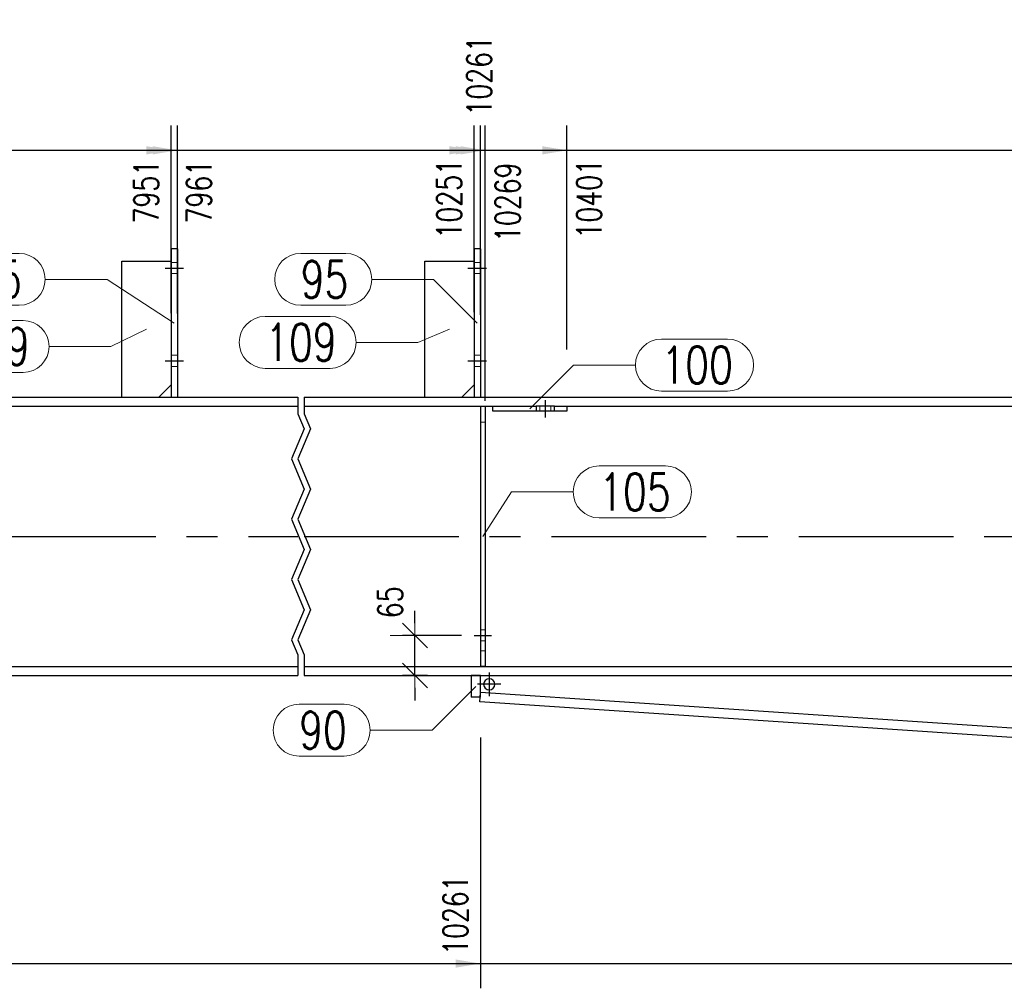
# Model space of a CAD drawing. Header units: millimetres. Extents: x 3528 to 4122, y 12044 to 12491.
# Tile 13 of 58: x 3677 to 3756, y 12249 to 12327. Entities that reach past the tile are written whole.
import ezdxf

# ---------------------------------------------------------------- set-up
doc = ezdxf.new("R2010")
doc.units = ezdxf.units.MM
doc.header["$LTSCALE"] = 10
doc.linetypes.add('HIDDEN', pattern=[0.375, 0.25, -0.125])
doc.linetypes.add('MITTE', pattern=[2, 1.25, -0.25, 0.25, -0.25])
doc.layers.get('Defpoints').update_dxf_attribs({"color": 1})
for name, color, linetype, lineweight in [('PS_DIM', 4, 'Continuous', 13), ('PS_Hidden', 2, 'HIDDEN', 9), ('PS_Pos', 1, 'Continuous', 15), ('PS_SOLID', 7, 'Continuous', 30)]:
    doc.layers.add(name, color=color, linetype=linetype, lineweight=lineweight)
doc.layers.add('PS_MID', color=5, linetype='MITTE')
doc.layers.add('PS_SHAPE', color=3, linetype='Continuous')
doc.styles.add('simplex', font='simplex.shx', dxfattribs={"width": 0.75})
doc.dimstyles.new('1_20_GŁ_DS1-LS20', dxfattribs={"dimtxt": 2, "dimasz": 2, "dimexe": 2, "dimexo": 5, "dimgap": 1, "dimtad": 1, "dimjust": 4, "dimdec": 0, "dimlfac": 20, "dimtxsty": 'simplex', "dimblk1": 'NONE', "dimsah": 1, "dimcen": 2, "dimclrd": 256, "dimclre": 256, "dimclrt": 4, "dimadec": 1, "dimazin": 0, "dimtfac": 1, "dimtdec": 0, "dimtmove": 2, "dimatfit": 3, "dimfxl": 1, "dimarcsym": 0})
doc.dimstyles.new('1_20_PRZ', dxfattribs={"dimtxt": 2, "dimasz": 1, "dimexe": 2, "dimexo": 5, "dimgap": 1, "dimtad": 1, "dimdec": 0, "dimlfac": 20, "dimtxsty": 'simplex', "dimblk": 'dimznak', "dimcen": 2, "dimse1": 1, "dimse2": 1, "dimclrd": 256, "dimclrt": 4, "dimadec": 1, "dimazin": 0, "dimtfac": 1, "dimtdec": 0, "dimtix": 1, "dimtmove": 2, "dimatfit": 3, "dimldrblk": 'dim-grot', "dimfxl": 1, "dimarcsym": 0})
doc.dimstyles.new('1_20_SC', dxfattribs={"dimtxt": 2, "dimasz": 1, "dimexe": 1, "dimexo": 1, "dimgap": 1, "dimtad": 1, "dimdec": 0, "dimlfac": 20, "dimtxsty": 'simplex', "dimblk": 'dimznak', "dimcen": 2, "dimclrd": 256, "dimclre": 256, "dimclrt": 4, "dimadec": 1, "dimazin": 0, "dimtfac": 1, "dimtdec": 0, "dimtix": 1, "dimtmove": 2, "dimatfit": 3, "dimldrblk": 'dim-grot', "dimfxl": 1, "dimarcsym": 0})

# ---------------------------------------------------------------- blocks, each defined once
blk = doc.blocks.new('*D56')
at = {"layer": 'Defpoints', "color": 0, "transparency": 16777216}
for p in [(3689.081, 12316.872), (3689.081, 12298.709), (3585.581, 12274.408)]:
    blk.add_point(p, dxfattribs=at)
at = {"layer": 'PS_DIM', "lineweight": -2, "transparency": 16777216}
for p, q in [((3585.581, 12279.408), (3585.581, 12318.872)), ((3689.081, 12303.709), (3689.081, 12318.872)), ((3585.581, 12316.872), (3687.081, 12316.872))]:
    blk.add_line(p, q, dxfattribs=at)
at = {"layer": 'PS_DIM', "transparency": 16777216}
blk.add_solid([(3687.081, 12317.205), (3687.081, 12316.539), (3689.081, 12316.872)], dxfattribs=at)
at = {"layer": 'PS_DIM', "color": 4, "transparency": 16777216, "insert": (3687.061, 12313.531), "char_height": 2, "attachment_point": 5, "rotation": 90, "style": 'simplex'}
blk.add_mtext('7951', dxfattribs=at)
blk = doc.blocks.new('_None')
blk = doc.blocks.new('*D57')
at = {"layer": 'Defpoints', "color": 0, "transparency": 16777216}
for p in [(3689.581, 12316.872), (3689.581, 12298.674), (3585.581, 12274.408)]:
    blk.add_point(p, dxfattribs=at)
at = {"layer": 'PS_DIM', "lineweight": -2, "transparency": 16777216}
for p, q in [((3585.581, 12279.408), (3585.581, 12318.872)), ((3689.581, 12303.674), (3689.581, 12318.872)), ((3585.581, 12316.872), (3687.581, 12316.872))]:
    blk.add_line(p, q, dxfattribs=at)
at = {"layer": 'PS_DIM', "transparency": 16777216}
blk.add_solid([(3687.581, 12317.205), (3687.581, 12316.539), (3689.581, 12316.872)], dxfattribs=at)
at = {"layer": 'PS_DIM', "color": 4, "transparency": 16777216, "insert": (3691.332, 12313.531), "char_height": 2, "attachment_point": 5, "rotation": 90, "style": 'simplex'}
blk.add_mtext('7961', dxfattribs=at)
blk = doc.blocks.new('*D58')
at = {"layer": 'Defpoints', "color": 0, "transparency": 16777216}
for p in [(3713.581, 12316.872), (3713.581, 12298.782), (3585.581, 12274.408)]:
    blk.add_point(p, dxfattribs=at)
at = {"layer": 'PS_DIM', "lineweight": -2, "transparency": 16777216}
for p, q in [((3585.581, 12279.408), (3585.581, 12318.872)), ((3713.581, 12303.782), (3713.581, 12318.872)), ((3585.581, 12316.872), (3711.581, 12316.872))]:
    blk.add_line(p, q, dxfattribs=at)
at = {"layer": 'PS_DIM', "transparency": 16777216}
blk.add_solid([(3711.581, 12317.205), (3711.581, 12316.539), (3713.581, 12316.872)], dxfattribs=at)
at = {"layer": 'PS_DIM', "color": 4, "transparency": 16777216, "insert": (3711.561, 12312.959), "char_height": 2, "attachment_point": 5, "rotation": 90, "style": 'simplex'}
blk.add_mtext('10251', dxfattribs=at)
blk = doc.blocks.new('*D59')
at = {"layer": 'Defpoints', "color": 0, "transparency": 16777216}
for p in [(3714.081, 12316.872), (3714.081, 12298.578), (3585.581, 12274.408)]:
    blk.add_point(p, dxfattribs=at)
at = {"layer": 'PS_DIM', "lineweight": -2, "transparency": 16777216}
for p, q in [((3585.581, 12279.408), (3585.581, 12318.872)), ((3714.081, 12303.578), (3714.081, 12318.872)), ((3585.581, 12316.872), (3712.081, 12316.872))]:
    blk.add_line(p, q, dxfattribs=at)
at = {"layer": 'PS_DIM', "transparency": 16777216}
blk.add_solid([(3712.081, 12317.205), (3712.081, 12316.539), (3714.081, 12316.872)], dxfattribs=at)
at = {"layer": 'PS_DIM', "color": 4, "transparency": 16777216, "insert": (3713.991, 12322.894), "char_height": 2, "attachment_point": 5, "rotation": 90, "style": 'simplex'}
blk.add_mtext('10261', dxfattribs=at)
blk = doc.blocks.new('*D60')
at = {"layer": 'Defpoints', "color": 0, "transparency": 16777216}
for p in [(3714.481, 12316.872), (3714.481, 12291.632), (3585.581, 12274.408)]:
    blk.add_point(p, dxfattribs=at)
at = {"layer": 'PS_DIM', "lineweight": -2, "transparency": 16777216}
for p, q in [((3585.581, 12279.408), (3585.581, 12318.872)), ((3714.481, 12296.632), (3714.481, 12318.872)), ((3585.581, 12316.872), (3712.481, 12316.872))]:
    blk.add_line(p, q, dxfattribs=at)
at = {"layer": 'PS_DIM', "transparency": 16777216}
blk.add_solid([(3712.481, 12317.205), (3712.481, 12316.539), (3714.481, 12316.872)], dxfattribs=at)
at = {"layer": 'PS_DIM', "color": 4, "transparency": 16777216, "insert": (3716.287, 12312.674), "char_height": 2, "attachment_point": 5, "rotation": 90, "style": 'simplex'}
blk.add_mtext('10269', dxfattribs=at)
blk = doc.blocks.new('*D61')
at = {"layer": 'Defpoints', "color": 0, "transparency": 16777216}
for p in [(3721.081, 12316.872), (3721.081, 12295.778), (3585.581, 12274.408)]:
    blk.add_point(p, dxfattribs=at)
at = {"layer": 'PS_DIM', "lineweight": -2, "transparency": 16777216}
for p, q in [((3585.581, 12279.408), (3585.581, 12318.872)), ((3721.081, 12300.778), (3721.081, 12318.872)), ((3585.581, 12316.872), (3719.081, 12316.872))]:
    blk.add_line(p, q, dxfattribs=at)
at = {"layer": 'PS_DIM', "transparency": 16777216}
blk.add_solid([(3719.081, 12317.205), (3719.081, 12316.539), (3721.081, 12316.872)], dxfattribs=at)
at = {"layer": 'PS_DIM', "color": 4, "transparency": 16777216, "insert": (3722.871, 12312.959), "char_height": 2, "attachment_point": 5, "rotation": 90, "style": 'simplex'}
blk.add_mtext('10401', dxfattribs=at)
blk = doc.blocks.new('*D62')
at = {"layer": 'Defpoints', "color": 0, "transparency": 16777216}
for p in [(3828.581, 12316.872), (3828.581, 12298.819), (3585.581, 12274.408)]:
    blk.add_point(p, dxfattribs=at)
at = {"layer": 'PS_DIM', "lineweight": -2, "transparency": 16777216}
for p, q in [((3585.581, 12279.408), (3585.581, 12318.872)), ((3828.581, 12303.819), (3828.581, 12318.872)), ((3585.581, 12316.872), (3826.581, 12316.872))]:
    blk.add_line(p, q, dxfattribs=at)
at = {"layer": 'PS_DIM', "transparency": 16777216}
blk.add_solid([(3826.581, 12317.205), (3826.581, 12316.539), (3828.581, 12316.872)], dxfattribs=at)
at = {"layer": 'PS_DIM', "color": 4, "transparency": 16777216, "insert": (3826.561, 12312.959), "char_height": 2, "attachment_point": 5, "rotation": 90, "style": 'simplex'}
blk.add_mtext('12551', dxfattribs=at)
blk = doc.blocks.new('*D63')
at = {"layer": 'Defpoints', "color": 0, "transparency": 16777216}
for p in [(3829.081, 12316.872), (3829.081, 12298.83), (3585.581, 12274.408)]:
    blk.add_point(p, dxfattribs=at)
at = {"layer": 'PS_DIM', "lineweight": -2, "transparency": 16777216}
for p, q in [((3585.581, 12279.408), (3585.581, 12318.872)), ((3829.081, 12303.83), (3829.081, 12318.872)), ((3585.581, 12316.872), (3827.081, 12316.872))]:
    blk.add_line(p, q, dxfattribs=at)
at = {"layer": 'PS_DIM', "transparency": 16777216}
blk.add_solid([(3827.081, 12317.205), (3827.081, 12316.539), (3829.081, 12316.872)], dxfattribs=at)
at = {"layer": 'PS_DIM', "color": 4, "transparency": 16777216, "insert": (3830.815, 12312.959), "char_height": 2, "attachment_point": 5, "rotation": 90, "style": 'simplex'}
blk.add_mtext('12561', dxfattribs=at)
blk = doc.blocks.new('*D64')
at = {"layer": 'Defpoints', "color": 0, "transparency": 16777216}
for p in [(3937.319, 12316.872), (3937.319, 12295.778), (3585.581, 12274.408)]:
    blk.add_point(p, dxfattribs=at)
at = {"layer": 'PS_DIM', "lineweight": -2, "transparency": 16777216}
for p, q in [((3585.581, 12279.408), (3585.581, 12318.872)), ((3937.319, 12300.778), (3937.319, 12318.872)), ((3585.581, 12316.872), (3935.319, 12316.872))]:
    blk.add_line(p, q, dxfattribs=at)
at = {"layer": 'PS_DIM', "transparency": 16777216}
blk.add_solid([(3935.319, 12317.205), (3935.319, 12316.539), (3937.319, 12316.872)], dxfattribs=at)
at = {"layer": 'PS_DIM', "color": 4, "transparency": 16777216, "insert": (3935.299, 12312.638), "char_height": 2, "attachment_point": 5, "rotation": 90, "style": 'simplex'}
blk.add_mtext('14725', dxfattribs=at)
blk = doc.blocks.new('*D65')
at = {"layer": 'Defpoints', "color": 0, "transparency": 16777216}
for p in [(3937.719, 12316.872), (3937.719, 12296.908), (3585.581, 12274.408)]:
    blk.add_point(p, dxfattribs=at)
at = {"layer": 'PS_DIM', "lineweight": -2, "transparency": 16777216}
for p, q in [((3585.581, 12279.408), (3585.581, 12318.872)), ((3937.719, 12301.908), (3937.719, 12318.872)), ((3585.581, 12316.872), (3935.719, 12316.872))]:
    blk.add_line(p, q, dxfattribs=at)
at = {"layer": 'PS_DIM', "transparency": 16777216}
blk.add_solid([(3935.719, 12317.205), (3935.719, 12316.539), (3937.719, 12316.872)], dxfattribs=at)
at = {"layer": 'PS_DIM', "color": 4, "transparency": 16777216, "insert": (3939.327, 12312.638), "char_height": 2, "attachment_point": 5, "rotation": 90, "style": 'simplex'}
blk.add_mtext('14733', dxfattribs=at)
blk = doc.blocks.new('*D66')
at = {"layer": 'Defpoints', "color": 0, "transparency": 16777216}
for p in [(3944.219, 12316.872), (3944.219, 12297.97), (3585.581, 12274.408)]:
    blk.add_point(p, dxfattribs=at)
at = {"layer": 'PS_DIM', "lineweight": -2, "transparency": 16777216}
for p, q in [((3585.581, 12279.408), (3585.581, 12318.872)), ((3944.219, 12302.97), (3944.219, 12318.872)), ((3585.581, 12316.872), (3942.219, 12316.872))]:
    blk.add_line(p, q, dxfattribs=at)
at = {"layer": 'PS_DIM', "transparency": 16777216}
blk.add_solid([(3942.219, 12317.205), (3942.219, 12316.539), (3944.219, 12316.872)], dxfattribs=at)
at = {"layer": 'PS_DIM', "color": 4, "transparency": 16777216, "insert": (3942.199, 12312.638), "char_height": 2, "attachment_point": 5, "rotation": 90, "style": 'simplex'}
blk.add_mtext('14863', dxfattribs=at)
blk = doc.blocks.new('*D67')
at = {"layer": 'Defpoints', "color": 0, "transparency": 16777216}
for p in [(3944.762, 12316.872), (3944.762, 12296.908), (3585.581, 12274.408)]:
    blk.add_point(p, dxfattribs=at)
at = {"layer": 'PS_DIM', "lineweight": -2, "transparency": 16777216}
for p, q in [((3585.581, 12279.408), (3585.581, 12318.872)), ((3944.762, 12301.908), (3944.762, 12318.872)), ((3585.581, 12316.872), (3942.762, 12316.872))]:
    blk.add_line(p, q, dxfattribs=at)
at = {"layer": 'PS_DIM', "transparency": 16777216}
blk.add_solid([(3942.762, 12317.205), (3942.762, 12316.539), (3944.762, 12316.872)], dxfattribs=at)
at = {"layer": 'PS_DIM', "color": 4, "transparency": 16777216, "insert": (3944.542, 12323.646), "char_height": 2, "attachment_point": 5, "rotation": 90, "style": 'simplex'}
blk.add_mtext('14874', dxfattribs=at)
blk = doc.blocks.new('*D68')
at = {"layer": 'Defpoints', "color": 0, "transparency": 16777216}
for p in [(3945.171, 12316.872), (3945.171, 12295.867), (3585.581, 12274.408)]:
    blk.add_point(p, dxfattribs=at)
at = {"layer": 'PS_DIM', "lineweight": -2, "transparency": 16777216}
for p, q in [((3585.581, 12279.408), (3585.581, 12318.872)), ((3945.171, 12300.867), (3945.171, 12318.872)), ((3585.581, 12316.872), (3943.171, 12316.872))]:
    blk.add_line(p, q, dxfattribs=at)
at = {"layer": 'PS_DIM', "transparency": 16777216}
blk.add_solid([(3943.171, 12317.205), (3943.171, 12316.539), (3945.171, 12316.872)], dxfattribs=at)
at = {"layer": 'PS_DIM', "color": 4, "transparency": 16777216, "insert": (3947.146, 12312.638), "char_height": 2, "attachment_point": 5, "rotation": 90, "style": 'simplex'}
blk.add_mtext('14882', dxfattribs=at)
blk = doc.blocks.new('*D72')
at = {"layer": 'Defpoints', "color": 0, "transparency": 16777216}
for p in [(3585.581, 12274.408), (3714.081, 12274.408), (3714.081, 12251.132)]:
    blk.add_point(p, dxfattribs=at)
at = {"layer": 'PS_DIM', "lineweight": -2, "transparency": 16777216}
for p, q in [((3585.581, 12269.408), (3585.581, 12249.132)), ((3714.081, 12269.408), (3714.081, 12249.132)), ((3585.581, 12251.132), (3712.081, 12251.132))]:
    blk.add_line(p, q, dxfattribs=at)
at = {"layer": 'PS_DIM', "transparency": 16777216}
blk.add_solid([(3712.081, 12251.465), (3712.081, 12250.799), (3714.081, 12251.132)], dxfattribs=at)
at = {"layer": 'PS_DIM', "color": 4, "transparency": 16777216, "insert": (3712.061, 12255.045), "char_height": 2, "attachment_point": 5, "rotation": 90, "style": 'simplex'}
blk.add_mtext('10261', dxfattribs=at)
blk = doc.blocks.new('*D73')
at = {"layer": 'Defpoints', "color": 0, "transparency": 16777216}
for p in [(3829.481, 12279.158), (3585.581, 12274.408), (3829.481, 12251.132)]:
    blk.add_point(p, dxfattribs=at)
at = {"layer": 'PS_DIM', "lineweight": -2, "transparency": 16777216}
for p, q in [((3829.481, 12274.158), (3829.481, 12249.132)), ((3585.581, 12269.408), (3585.581, 12249.132)), ((3585.581, 12251.132), (3827.481, 12251.132))]:
    blk.add_line(p, q, dxfattribs=at)
at = {"layer": 'PS_DIM', "transparency": 16777216}
blk.add_solid([(3827.481, 12251.465), (3827.481, 12250.799), (3829.481, 12251.132)], dxfattribs=at)
at = {"layer": 'PS_DIM', "color": 4, "transparency": 16777216, "insert": (3827.461, 12255.331), "char_height": 2, "attachment_point": 5, "rotation": 90, "style": 'simplex'}
blk.add_mtext('12569', dxfattribs=at)
blk = doc.blocks.new('*D74')
at = {"layer": 'Defpoints', "color": 0, "transparency": 16777216}
for p in [(3944.762, 12296.908), (3585.581, 12274.408), (3944.762, 12251.132)]:
    blk.add_point(p, dxfattribs=at)
at = {"layer": 'PS_DIM', "lineweight": -2, "transparency": 16777216}
for p, q in [((3944.762, 12291.908), (3944.762, 12249.132)), ((3585.581, 12269.408), (3585.581, 12249.132)), ((3585.581, 12251.132), (3942.762, 12251.132))]:
    blk.add_line(p, q, dxfattribs=at)
at = {"layer": 'PS_DIM', "transparency": 16777216}
blk.add_solid([(3942.762, 12251.465), (3942.762, 12250.799), (3944.762, 12251.132)], dxfattribs=at)
at = {"layer": 'PS_DIM', "color": 4, "transparency": 16777216, "insert": (3942.742, 12255.402), "char_height": 2, "attachment_point": 5, "rotation": 90, "style": 'simplex'}
blk.add_mtext('14874', dxfattribs=at)
blk = doc.blocks.new('*D75')
at = {"layer": 'Defpoints', "color": 0, "transparency": 16777216}
for p in [(3945.171, 12295.867), (3585.581, 12274.408), (3945.171, 12251.132)]:
    blk.add_point(p, dxfattribs=at)
at = {"layer": 'PS_DIM', "lineweight": -2, "transparency": 16777216}
for p, q in [((3945.171, 12290.867), (3945.171, 12249.132)), ((3585.581, 12269.408), (3585.581, 12249.132)), ((3585.581, 12251.132), (3943.171, 12251.132))]:
    blk.add_line(p, q, dxfattribs=at)
at = {"layer": 'PS_DIM', "transparency": 16777216}
blk.add_solid([(3943.171, 12251.465), (3943.171, 12250.799), (3945.171, 12251.132)], dxfattribs=at)
at = {"layer": 'PS_DIM', "color": 4, "transparency": 16777216, "insert": (3947.009, 12255.366), "char_height": 2, "attachment_point": 5, "rotation": 90, "style": 'simplex'}
blk.add_mtext('14882', dxfattribs=at)
blk = doc.blocks.new('dimznak')
at = {"color": 0}
for points in [[(0, 2), (0, -2)], [(-2, 0), (2, 0)]]:
    blk.add_lwpolyline(points, dxfattribs=at)
at = {"color": 2}
blk.add_lwpolyline([(1, 1), (-1, -1)], dxfattribs=at)
blk = doc.blocks.new('*D81')
at = {"layer": 'Defpoints', "color": 0, "transparency": 16777216}
for p in [(3708.793, 12277.658), (3713.559, 12277.658), (3710.794, 12274.408)]:
    blk.add_point(p, dxfattribs=at)
at = {"layer": 'PS_DIM', "lineweight": -2, "transparency": 16777216}
for p, q in [((3708.793, 12278.658), (3708.793, 12279.658)), ((3712.559, 12277.658), (3707.793, 12277.658)), ((3708.793, 12274.408), (3708.793, 12277.658)), ((3709.794, 12274.408), (3707.793, 12274.408)), ((3708.793, 12273.408), (3708.793, 12272.408))]:
    blk.add_line(p, q, dxfattribs=at)
for p, rotation in [((3708.793, 12277.658), 270), ((3708.793, 12274.408), 90)]:
    blk.add_blockref('dimznak', p, dxfattribs=dict(at, rotation=rotation))
at = {"layer": 'PS_DIM', "color": 4, "transparency": 16777216, "insert": (3706.793, 12280.334), "char_height": 2, "attachment_point": 5, "rotation": 90, "style": 'simplex'}
blk.add_mtext('65', dxfattribs=at)
blk = doc.blocks.new('dim-grot')
blk.add_hatch(color=256).paths.add_polyline_path([(0, 0), (-2, 0.5), (-2, -0.5)])
blk.add_lwpolyline([(0, 0), (-2, 0.5), (-2, -0.5), (0, 0)])
blk = doc.blocks.new('*D83')
at = {"layer": 'Defpoints', "color": 0, "transparency": 16777216}
for p in [(3697.831, 12274.408), (3924.535, 12274.408), (3714.084, 12273.032), (3783.329, 12270.409), (3910.895, 12259.88)]:
    blk.add_point(p, dxfattribs=at)
at = {"layer": 'PS_DIM', "lineweight": -2, "transparency": 16777216}
blk.add_arc((3693.503, 12274.408), 89.915, 356.81417, 359.36278, dxfattribs=at)
for p, rotation in [((3783.418, 12274.408), 89.68138839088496), ((3783.218, 12268.412), 266.4955603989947)]:
    blk.add_blockref('dimznak', p, dxfattribs=dict(at, rotation=rotation))
at = {"layer": 'PS_DIM', "color": 4, "transparency": 16777216, "insert": (3781.179, 12271.481), "char_height": 2, "attachment_point": 5, "rotation": 88.08847, "style": 'simplex'}
blk.add_mtext('3,8°', dxfattribs=at)
blk = doc.blocks.new('*D84')
at = {"layer": 'Defpoints', "color": 0, "transparency": 16777216}
for p in [(3944.427, 12296.536), (3697.831, 12274.408), (3924.535, 12274.408), (3911.71, 12270.726), (3910.332, 12258.608)]:
    blk.add_point(p, dxfattribs=at)
at = {"layer": 'PS_DIM', "lineweight": -2, "transparency": 16777216}
blk.add_arc((3924.535, 12274.408), 13.343, 184.29516, 223.75084, dxfattribs=at)
for p, rotation in [((3911.192, 12274.408), 92.14757890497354), ((3915.615, 12264.485), 315.8984224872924)]:
    blk.add_blockref('dimznak', p, dxfattribs=dict(at, rotation=rotation))
at = {"layer": 'PS_DIM', "color": 4, "transparency": 16777216, "insert": (3914.349, 12269.867), "char_height": 2, "attachment_point": 5, "rotation": 294.023, "style": 'simplex'}
blk.add_mtext('48,0°', dxfattribs=at)
blk = doc.blocks.new('*X321')
at = {"color": 1}
for p, q in [((3699.331, 12296.908), (3699.331, 12295.584)), ((3699.831, 12296.908), (3699.831, 12295.584)), ((3699.331, 12295.584), (3699.847, 12294.365)), ((3699.831, 12295.584), (3700.347, 12294.365)), ((3699.847, 12294.365), (3698.816, 12291.927)), ((3700.347, 12294.365), (3699.316, 12291.927)), ((3698.816, 12291.927), (3699.847, 12289.489)), ((3699.316, 12291.927), (3700.347, 12289.489)), ((3699.847, 12289.489), (3698.816, 12287.051)), ((3700.347, 12289.489), (3699.316, 12287.051)), ((3698.816, 12287.051), (3699.847, 12284.613)), ((3699.316, 12287.051), (3700.347, 12284.613)), ((3699.847, 12284.613), (3698.816, 12282.174)), ((3700.347, 12284.613), (3699.316, 12282.174)), ((3698.816, 12282.174), (3699.847, 12279.736)), ((3699.316, 12282.174), (3700.347, 12279.736)), ((3699.847, 12279.736), (3698.816, 12277.298)), ((3700.347, 12279.736), (3699.316, 12277.298)), ((3698.816, 12277.298), (3699.331, 12276.079)), ((3699.316, 12277.298), (3699.831, 12276.079)), ((3699.331, 12276.079), (3699.331, 12274.408)), ((3699.831, 12276.079), (3699.831, 12274.408))]:
    blk.add_line(p, q, dxfattribs=at)
at = {"layer": 'PS_Hidden', "color": 2, "linetype": 'HIDDEN'}
for p, q in [((3689.581, 12307.808), (3689.081, 12307.808)), ((3714.081, 12307.808), (3713.581, 12307.808)), ((3689.581, 12306.908), (3689.081, 12306.908)), ((3714.081, 12306.908), (3713.581, 12306.908)), ((3689.581, 12300.308), (3689.081, 12300.308)), ((3714.081, 12300.308), (3713.581, 12300.308)), ((3689.581, 12299.408), (3689.081, 12299.408)), ((3714.081, 12299.408), (3713.581, 12299.408)), ((3718.881, 12295.778), (3718.881, 12296.178)), ((3719.781, 12295.778), (3719.781, 12296.178)), ((3714.081, 12294.908), (3714.481, 12294.908)), ((3714.481, 12278.108), (3714.081, 12278.108)), ((3714.481, 12277.208), (3714.081, 12277.208)), ((3714.481, 12276.408), (3714.081, 12276.408))]:
    blk.add_line(p, q, dxfattribs=at)
at = {"layer": 'PS_MID', "color": 5, "linetype": 'MITTE'}
for p, q in [((3688.581, 12307.358), (3690.081, 12307.358)), ((3688.581, 12307.358), (3690.081, 12307.358)), ((3688.581, 12307.358), (3690.081, 12307.358)), ((3688.581, 12307.358), (3690.081, 12307.358)), ((3713.081, 12307.358), (3714.581, 12307.358)), ((3713.081, 12307.358), (3714.581, 12307.358)), ((3713.081, 12307.358), (3714.581, 12307.358)), ((3713.081, 12307.358), (3714.581, 12307.358)), ((3688.581, 12299.858), (3690.081, 12299.858)), ((3688.581, 12299.858), (3690.081, 12299.858)), ((3688.581, 12299.858), (3690.081, 12299.858)), ((3688.581, 12299.858), (3690.081, 12299.858)), ((3713.081, 12299.858), (3714.581, 12299.858)), ((3713.081, 12299.858), (3714.581, 12299.858)), ((3713.081, 12299.858), (3714.581, 12299.858)), ((3713.081, 12299.858), (3714.581, 12299.858)), ((3719.331, 12296.678), (3719.331, 12295.278)), ((3719.331, 12296.678), (3719.331, 12295.278)), ((3675.331, 12285.658), (3699.331, 12285.658)), ((3699.831, 12285.658), (3947.262, 12285.658)), ((3713.581, 12277.658), (3714.981, 12277.658)), ((3713.581, 12277.658), (3714.981, 12277.658)), ((3714.796, 12274.658), (3714.796, 12272.758)), ((3715.746, 12273.708), (3713.846, 12273.708))]:
    blk.add_line(p, q, dxfattribs=at)
at = {"layer": 'PS_SOLID', "color": 7, "linetype": 'Continuous'}
for p, q in [((3689.081, 12308.908), (3689.081, 12296.908)), ((3689.581, 12308.908), (3689.081, 12308.908)), ((3689.581, 12308.908), (3689.581, 12296.908)), ((3713.581, 12308.908), (3713.581, 12296.908)), ((3714.081, 12308.908), (3713.581, 12308.908)), ((3714.081, 12308.908), (3714.081, 12296.908)), ((3685.081, 12296.908), (3685.081, 12307.908)), ((3685.081, 12307.908), (3689.081, 12307.908)), ((3709.581, 12296.908), (3709.581, 12307.908)), ((3709.581, 12307.908), (3713.581, 12307.908)), ((3688.081, 12296.908), (3689.081, 12297.908)), ((3712.581, 12296.908), (3713.581, 12297.908)), ((3675.331, 12296.908), (3699.331, 12296.908)), ((3699.831, 12296.908), (3944.762, 12296.908)), ((3675.331, 12296.178), (3699.331, 12296.178)), ((3699.831, 12296.178), (3715.081, 12296.178)), ((3714.081, 12296.158), (3714.081, 12275.158)), ((3714.481, 12296.158), (3714.081, 12296.158)), ((3714.481, 12296.158), (3714.481, 12275.158)), ((3715.081, 12295.778), (3715.081, 12296.178)), ((3715.081, 12296.178), (3718.581, 12296.178)), ((3718.581, 12295.778), (3715.081, 12295.778)), ((3720.081, 12296.178), (3718.581, 12296.178)), ((3718.581, 12296.178), (3718.581, 12295.778)), ((3720.081, 12295.778), (3718.581, 12295.778)), ((3720.081, 12295.778), (3720.081, 12296.178)), ((3720.081, 12296.178), (3721.081, 12296.178)), ((3721.081, 12295.778), (3720.081, 12295.778)), ((3721.081, 12296.178), (3721.081, 12295.778)), ((3721.081, 12296.178), (3931.319, 12296.178)), ((3675.331, 12275.138), (3699.331, 12275.138)), ((3699.831, 12275.138), (3925.191, 12275.138)), ((3714.481, 12275.158), (3714.081, 12275.158)), ((3675.331, 12274.408), (3699.331, 12274.408)), ((3699.831, 12274.408), (3924.535, 12274.408)), ((3713.331, 12274.408), (3713.331, 12272.658)), ((3714.081, 12274.408), (3713.331, 12274.408)), ((3714.081, 12272.658), (3714.081, 12274.408)), ((3714.034, 12272.284), (3714.084, 12273.032)), ((3714.084, 12273.032), (3714.081, 12273.032)), ((3910.895, 12259.88), (3714.084, 12273.032)), ((3714.081, 12272.658), (3713.331, 12272.658)), ((3910.806, 12259.135), (3714.034, 12272.284))]:
    blk.add_line(p, q, dxfattribs=at)
at = {"layer": 'PS_SOLID', "color": 7, "extrusion": (0, 0, -1)}
blk.add_circle((-3714.796, 12273.708), 0.45, dxfattribs=at)
blk = doc.blocks.new('*X331')
at = {"color": 1}
for p, q in [((3723.689, 12291.361), (3729.046, 12291.361)), ((3714.281, 12285.658), (3716.589, 12289.261)), ((3716.589, 12289.261), (3721.589, 12289.261)), ((3723.689, 12287.161), (3729.046, 12287.161))]:
    blk.add_line(p, q, dxfattribs=at)
for centre, start, end in [((3723.689, 12289.261), 90, 270), ((3729.046, 12289.261), 270, 90)]:
    blk.add_arc(centre, 2.1, start, end, dxfattribs=at)
at = {"color": 2, "style": 'simplex', "width": 0.75}
blk.add_text('105', height=3, dxfattribs=at).set_placement((3723.689, 12287.761))
blk = doc.blocks.new('*X332')
at = {"color": 1}
for p, q in [((3723.689, 12291.361), (3729.046, 12291.361)), ((3714.281, 12285.658), (3716.589, 12289.261)), ((3716.589, 12289.261), (3721.589, 12289.261)), ((3723.689, 12287.161), (3729.046, 12287.161))]:
    blk.add_line(p, q, dxfattribs=at)
for centre, start, end in [((3723.689, 12289.261), 90, 270), ((3729.046, 12289.261), 270, 90)]:
    blk.add_arc(centre, 2.1, start, end, dxfattribs=at)
at = {"color": 2, "style": 'simplex', "width": 0.75}
blk.add_text('105', height=3, dxfattribs=at).set_placement((3723.689, 12287.761))
blk = doc.blocks.new('*X333')
at = {"color": 1}
for p, q in [((3728.717, 12301.613), (3734.074, 12301.613)), ((3718.081, 12295.978), (3721.617, 12299.513)), ((3721.617, 12299.513), (3726.617, 12299.513)), ((3728.717, 12297.413), (3734.074, 12297.413))]:
    blk.add_line(p, q, dxfattribs=at)
for centre, start, end in [((3728.717, 12299.513), 90, 270), ((3734.074, 12299.513), 270, 90)]:
    blk.add_arc(centre, 2.1, start, end, dxfattribs=at)
at = {"color": 2, "style": 'simplex', "width": 0.75}
blk.add_text('100', height=3, dxfattribs=at).set_placement((3728.717, 12298.013))
blk = doc.blocks.new('*X334')
at = {"color": 1}
for p, q in [((3728.717, 12301.613), (3734.074, 12301.613)), ((3718.081, 12295.978), (3721.617, 12299.513)), ((3721.617, 12299.513), (3726.617, 12299.513)), ((3728.717, 12297.413), (3734.074, 12297.413))]:
    blk.add_line(p, q, dxfattribs=at)
for centre, start, end in [((3728.717, 12299.513), 90, 270), ((3734.074, 12299.513), 270, 90)]:
    blk.add_arc(centre, 2.1, start, end, dxfattribs=at)
at = {"color": 2, "style": 'simplex', "width": 0.75}
blk.add_text('100', height=3, dxfattribs=at).set_placement((3728.717, 12298.013))
blk = doc.blocks.new('*X335')
at = {"color": 1}
for p, q in [((3696.682, 12303.447), (3701.932, 12303.447)), ((3711.581, 12302.408), (3709.032, 12301.347)), ((3704.032, 12301.347), (3709.032, 12301.347)), ((3696.682, 12299.247), (3701.932, 12299.247))]:
    blk.add_line(p, q, dxfattribs=at)
for centre, start, end in [((3696.682, 12301.347), 90, 270), ((3701.932, 12301.347), 270, 90)]:
    blk.add_arc(centre, 2.1, start, end, dxfattribs=at)
at = {"color": 2, "style": 'simplex', "width": 0.75}
blk.add_text('109', height=3, dxfattribs=at).set_placement((3696.682, 12299.847))
blk = doc.blocks.new('*X336')
at = {"color": 1}
for p, q in [((3699.553, 12308.543), (3703.196, 12308.543)), ((3705.296, 12306.443), (3710.296, 12306.443)), ((3713.831, 12302.908), (3710.296, 12306.443)), ((3699.553, 12304.343), (3703.196, 12304.343))]:
    blk.add_line(p, q, dxfattribs=at)
for centre, start, end in [((3699.553, 12306.443), 90, 270), ((3703.196, 12306.443), 270, 90)]:
    blk.add_arc(centre, 2.1, start, end, dxfattribs=at)
at = {"color": 2, "style": 'simplex', "width": 0.75}
blk.add_text('95', height=3, dxfattribs=at).set_placement((3699.553, 12304.943))
blk = doc.blocks.new('*X337')
at = {"color": 1}
for p, q in [((3713.706, 12273.533), (3710.171, 12269.997)), ((3699.428, 12272.097), (3703.071, 12272.097)), ((3705.171, 12269.997), (3710.171, 12269.997)), ((3699.428, 12267.897), (3703.071, 12267.897))]:
    blk.add_line(p, q, dxfattribs=at)
for centre, start, end in [((3699.428, 12269.997), 90, 270), ((3703.071, 12269.997), 270, 90)]:
    blk.add_arc(centre, 2.1, start, end, dxfattribs=at)
at = {"color": 2, "style": 'simplex', "width": 0.75}
blk.add_text('90', height=3, dxfattribs=at).set_placement((3699.428, 12268.497))
blk = doc.blocks.new('*X345')
at = {"color": 1}
for p, q in [((3671.855, 12303.117), (3677.105, 12303.117)), ((3687.081, 12302.408), (3684.205, 12301.017)), ((3679.205, 12301.017), (3684.205, 12301.017)), ((3671.855, 12298.917), (3677.105, 12298.917))]:
    blk.add_line(p, q, dxfattribs=at)
for centre, start, end in [((3671.855, 12301.017), 90, 270), ((3677.105, 12301.017), 270, 90)]:
    blk.add_arc(centre, 2.1, start, end, dxfattribs=at)
at = {"color": 2, "style": 'simplex', "width": 0.75}
blk.add_text('109', height=3, dxfattribs=at).set_placement((3671.855, 12299.517))
blk = doc.blocks.new('*X347')
at = {"color": 1}
for p, q in [((3673.149, 12308.543), (3676.792, 12308.543)), ((3678.892, 12306.443), (3683.892, 12306.443)), ((3689.331, 12302.908), (3683.892, 12306.443)), ((3673.149, 12304.343), (3676.792, 12304.343))]:
    blk.add_line(p, q, dxfattribs=at)
for centre, start, end in [((3673.149, 12306.443), 90, 270), ((3676.792, 12306.443), 270, 90)]:
    blk.add_arc(centre, 2.1, start, end, dxfattribs=at)
at = {"color": 2, "style": 'simplex', "width": 0.75}
blk.add_text('95', height=3, dxfattribs=at).set_placement((3673.149, 12304.943))

msp = doc.modelspace()

# ---------------------------------------------------------------- block references
at = {"layer": 'PS_Pos'}
for name in ['*X347', '*X336', '*X345', '*X335', '*X333', '*X334', '*X331', '*X332', '*X337']:
    msp.add_blockref(name, (0, 0), dxfattribs=at)
at = {"layer": 'PS_SHAPE'}
msp.add_blockref('*X321', (0, 0), dxfattribs=at)

# ---------------------------------------------------------------- dimensions: what is measured, and where the dimension line sits
at = {"layer": 'PS_DIM'}
for base, p2, text, picture, middle in [((3944.762, 12316.872), (3944.762, 12296.908), '14874', '*D67', (3944.542, 12323.646)), ((3714.081, 12316.872), (3714.081, 12298.578), '10261', '*D59', (3713.991, 12322.894)), ((3689.081, 12316.872), (3689.081, 12298.709), '7951', '*D56', (3687.061, 12313.531)), ((3689.581, 12316.872), (3689.581, 12298.674), '7961', '*D57', (3691.332, 12313.531)), ((3713.581, 12316.872), (3713.581, 12298.782), '10251', '*D58', (3711.561, 12312.959)), ((3714.481, 12316.872), (3714.481, 12291.632), '10269', '*D60', (3716.287, 12312.674)), ((3721.081, 12316.872), (3721.081, 12295.778), '10401', '*D61', (3722.871, 12312.959)), ((3828.581, 12316.872), (3828.581, 12298.819), '12551', '*D62', (3826.561, 12312.959)), ((3829.081, 12316.872), (3829.081, 12298.83), '12561', '*D63', (3830.815, 12312.959)), ((3937.319, 12316.872), (3937.319, 12295.778), '14725', '*D64', (3935.299, 12312.638)), ((3937.719, 12316.872), (3937.719, 12296.908), '14733', '*D65', (3939.327, 12312.638)), ((3944.219, 12316.872), (3944.219, 12297.97), '14863', '*D66', (3942.199, 12312.638)), ((3945.171, 12316.872), (3945.171, 12295.867), '14882', '*D68', (3947.146, 12312.638)), ((3944.762, 12251.132), (3944.762, 12296.908), '14874', '*D74', (3942.742, 12255.402)), ((3945.171, 12251.132), (3945.171, 12295.867), '14882', '*D75', (3947.009, 12255.366)), ((3829.481, 12251.132), (3829.481, 12279.158), '12569', '*D73', (3827.461, 12255.331)), ((3714.081, 12251.132), (3714.081, 12274.408), '10261', '*D72', (3712.061, 12255.045))]:
    dim = msp.add_linear_dim(base=base, p1=(3585.581, 12274.408), p2=p2, text=text, dimstyle='1_20_GŁ_DS1-LS20', dxfattribs=at)
    dim.commit()
    dim.dimension.update_dxf_attribs({"geometry": picture, "text_midpoint": middle, "dimtype": 128, "text_rotation": 90})
for base, line1, line2, picture, middle in [((3911.71, 12270.726), ((3944.427, 12296.536), (3910.332, 12258.608)), ((3697.831, 12274.408), (3924.535, 12274.408)), '*D84', (3914.349, 12269.867)), ((3783.329, 12270.409), ((3697.831, 12274.408), (3924.535, 12274.408)), ((3910.895, 12259.88), (3714.084, 12273.032)), '*D83', (3781.179, 12271.481))]:
    dim = msp.add_angular_dim_2l(base=base, line1=line1, line2=line2, dimstyle='1_20_PRZ', dxfattribs=at)
    dim.commit()
    dim.dimension.update_dxf_attribs({"geometry": picture, "text_midpoint": middle})
dim = msp.add_linear_dim(base=(3708.793, 12277.658), p1=(3710.794, 12274.408), p2=(3713.559, 12277.658), angle=90, dimstyle='1_20_SC', dxfattribs=at)
dim.commit()
dim.dimension.update_dxf_attribs({"geometry": '*D81', "text_midpoint": (3706.793, 12280.334), "dimtype": 128})

doc.saveas('drawing.dxf')
